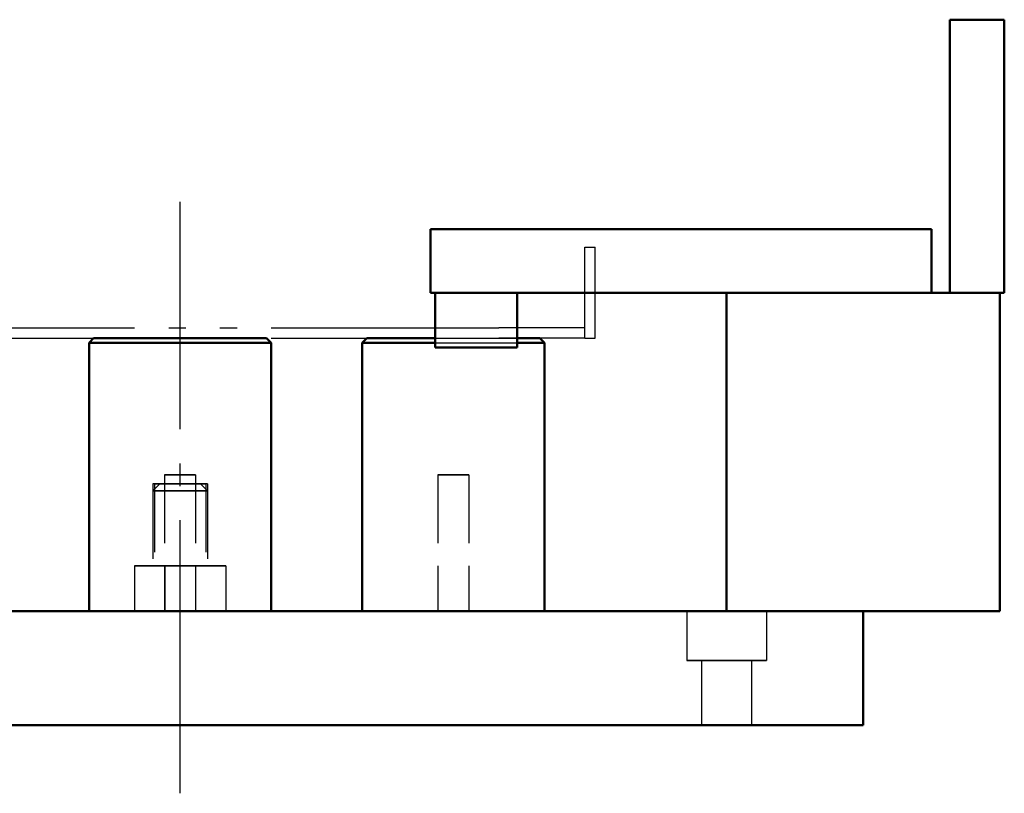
# Model space of a CAD drawing. Header units: millimetres. Extents: x 0 to 2100, y 0 to 1485.
# Tile 4 of 6: x 910 to 1126, y 295 to 465. Entities that reach past the tile are written whole.
import ezdxf

# ---------------------------------------------------------------- set-up
doc = ezdxf.new("R2010")
doc.units = ezdxf.units.MM
doc.header["$LTSCALE"] = 5
for name, pattern in [('ZCENTER', [16, 12, -1.5, 1, -1.5]), ('ZHIDDEN', [4, 3, -1]), ('ZPHANTOM', [18, 12, -1.5, 0.75, -1.5, 0.75, -1.5])]:
    doc.linetypes.add(name, pattern=pattern)
for name, color, linetype, lineweight in [('かくれ線', 7, 'ZHIDDEN', 25), ('中心線', 7, 'ZCENTER', 25), ('外形線', 7, 'Continuous', 50), ('想像線', 7, 'ZPHANTOM', 25)]:
    doc.layers.add(name, color=color, linetype=linetype, lineweight=lineweight)

msp = doc.modelspace()

# ---------------------------------------------------------------- linework, layer by layer
at = {"layer": 'かくれ線'}
for points in [[(1126, 465), (1114, 465)], [(1114, 405), (1114, 465)], [(1126, 405), (1126, 465)], [(1110, 419), (1000, 419)], [(1000, 405), (1000, 419)], [(1110, 405), (1110, 419)], [(1005.877, 405), (1000, 405)], [(1005.877, 405), (1005.674, 405), (1005.47, 405), (1005.267, 405), (1005.064, 405), (1004.861, 405), (1004.658, 405), (1004.454, 405), (1004.251, 405), (1004.048, 405), (1003.845, 405), (1003.642, 405), (1003.438, 405), (1003.235, 405), (1003.032, 405), (1002.829, 405), (1002.626, 405), (1002.422, 405), (1002.219, 405), (1002.016, 405), (1001.813, 405), (1001.61, 405), (1001.406, 405), (1001.203, 405), (1001, 405)], [(1001, 405), (1001.203, 405), (1001.406, 405), (1001.61, 405), (1001.813, 405), (1002.016, 405), (1002.219, 405), (1002.422, 405), (1002.626, 405), (1002.829, 405), (1003.032, 405), (1003.235, 405), (1003.438, 405), (1003.642, 405), (1003.845, 405), (1004.048, 405), (1004.251, 405), (1004.454, 405), (1004.658, 405), (1004.861, 405), (1005.064, 405), (1005.267, 405), (1005.47, 405), (1005.674, 405), (1005.877, 405)], [(1014.123, 405), (1005.877, 405)], [(1014.123, 405), (1005.877, 405)], [(1010, 405), (1009.828, 405), (1009.656, 405), (1009.485, 405), (1009.313, 405), (1009.141, 405), (1008.969, 405), (1008.797, 405), (1008.626, 405), (1008.454, 405), (1008.282, 405), (1008.11, 405), (1007.938, 405), (1007.767, 405), (1007.595, 405), (1007.423, 405), (1007.251, 405), (1007.079, 405), (1006.908, 405), (1006.736, 405), (1006.564, 405), (1006.392, 405), (1006.22, 405), (1006.049, 405), (1005.877, 405)], [(1014.123, 405), (1013.951, 405), (1013.78, 405), (1013.608, 405), (1013.436, 405), (1013.264, 405), (1013.092, 405), (1012.921, 405), (1012.749, 405), (1012.577, 405), (1012.405, 405), (1012.233, 405), (1012.062, 405), (1011.89, 405), (1011.718, 405), (1011.546, 405), (1011.374, 405), (1011.203, 405), (1011.031, 405), (1010.859, 405), (1010.687, 405), (1010.515, 405), (1010.344, 405), (1010.172, 405), (1010, 405)], [(1014.123, 405), (1014.326, 405), (1014.53, 405), (1014.733, 405), (1014.936, 405), (1015.139, 405), (1015.342, 405), (1015.546, 405), (1015.749, 405), (1015.952, 405), (1016.155, 405), (1016.358, 405), (1016.562, 405), (1016.765, 405), (1016.968, 405), (1017.171, 405), (1017.374, 405), (1017.578, 405), (1017.781, 405), (1017.984, 405), (1018.187, 405), (1018.39, 405), (1018.594, 405), (1018.797, 405), (1019, 405)], [(1019, 405), (1018.797, 405), (1018.594, 405), (1018.39, 405), (1018.187, 405), (1017.984, 405), (1017.781, 405), (1017.578, 405), (1017.374, 405), (1017.171, 405), (1016.968, 405), (1016.765, 405), (1016.562, 405), (1016.358, 405), (1016.155, 405), (1015.952, 405), (1015.749, 405), (1015.546, 405), (1015.342, 405), (1015.139, 405), (1014.936, 405), (1014.733, 405), (1014.53, 405), (1014.326, 405), (1014.123, 405)], [(1065, 405), (1014.123, 405)], [(1125, 405), (1065, 405)], [(1065, 335), (1065, 405)], [(1110, 405), (1065, 405)], [(1110, 405), (1065, 405)], [(1125, 405), (1114, 405)], [(1125, 405), (1114, 405)], [(1125, 335), (1125, 405)], [(1126, 405), (1125, 405)], [(925, 394), (926, 395)], [(925, 394), (965, 394)], [(925, 335), (925, 394)], [(926, 395), (964, 395)], [(965, 394), (964, 395)], [(965, 335), (965, 394)], [(985, 394), (986, 395)], [(985, 335), (985, 394)], [(985, 394), (1025, 394)], [(986, 395), (1024, 395)], [(1001, 395), (1019, 395)], [(1001, 394), (1019, 394)], [(1025, 394), (1024, 395)], [(1025, 335), (1025, 394)], [(1010, 393), (1009.625, 393), (1009.25, 393), (1008.875, 393), (1008.5, 393), (1008.125, 393), (1007.75, 393), (1007.375, 393), (1007, 393), (1006.625, 393), (1006.25, 393), (1005.875, 393), (1005.5, 393), (1005.125, 393), (1004.75, 393), (1004.375, 393), (1004, 393), (1003.625, 393), (1003.25, 393), (1002.875, 393), (1002.5, 393), (1002.125, 393), (1001.75, 393), (1001.375, 393), (1001, 393)], [(1019, 393), (1018.625, 393), (1018.25, 393), (1017.875, 393), (1017.5, 393), (1017.125, 393), (1016.75, 393), (1016.375, 393), (1016, 393), (1015.625, 393), (1015.25, 393), (1014.875, 393), (1014.5, 393), (1014.125, 393), (1013.75, 393), (1013.375, 393), (1013, 393), (1012.625, 393), (1012.25, 393), (1011.875, 393), (1011.5, 393), (1011.125, 393), (1010.75, 393), (1010.375, 393), (1010, 393)], [(948.4, 365), (948.117, 365), (947.833, 365), (947.55, 365), (947.267, 365), (946.983, 365), (946.7, 365), (946.417, 365), (946.133, 365), (945.85, 365), (945.567, 365), (945.283, 365), (945, 365), (944.717, 365), (944.433, 365), (944.15, 365), (943.867, 365), (943.583, 365), (943.3, 365), (943.017, 365), (942.733, 365), (942.45, 365), (942.167, 365), (941.883, 365), (941.6, 365)], [(941.6, 365), (941.742, 365), (941.883, 365), (942.025, 365), (942.167, 365), (942.308, 365), (942.45, 365), (942.592, 365), (942.733, 365), (942.875, 365), (943.017, 365), (943.158, 365), (943.3, 365), (943.442, 365), (943.583, 365), (943.725, 365), (943.867, 365), (944.008, 365), (944.15, 365), (944.292, 365), (944.433, 365), (944.575, 365), (944.717, 365), (944.858, 365), (945, 365)], [(948.4, 365), (948.117, 365), (947.833, 365), (947.55, 365), (947.267, 365), (946.983, 365), (946.7, 365), (946.417, 365), (946.133, 365), (945.85, 365), (945.567, 365), (945.283, 365), (945, 365), (944.717, 365), (944.433, 365), (944.15, 365), (943.867, 365), (943.583, 365), (943.3, 365), (943.017, 365), (942.733, 365), (942.45, 365), (942.167, 365), (941.883, 365), (941.6, 365)], [(941.6, 365), (941.742, 365), (941.883, 365), (942.025, 365), (942.167, 365), (942.308, 365), (942.45, 365), (942.592, 365), (942.733, 365), (942.875, 365), (943.017, 365), (943.158, 365), (943.3, 365), (943.442, 365), (943.583, 365), (943.725, 365), (943.867, 365), (944.008, 365), (944.15, 365), (944.292, 365), (944.433, 365), (944.575, 365), (944.717, 365), (944.858, 365), (945, 365)], [(941.6, 365), (941.6, 335)], [(941.6, 365), (941.6, 335)], [(945, 365), (945.142, 365), (945.283, 365), (945.425, 365), (945.567, 365), (945.708, 365), (945.85, 365), (945.992, 365), (946.133, 365), (946.275, 365), (946.417, 365), (946.558, 365), (946.7, 365), (946.842, 365), (946.983, 365), (947.125, 365), (947.267, 365), (947.408, 365), (947.55, 365), (947.692, 365), (947.833, 365), (947.975, 365), (948.117, 365), (948.258, 365), (948.4, 365)], [(945, 365), (945.142, 365), (945.283, 365), (945.425, 365), (945.567, 365), (945.708, 365), (945.85, 365), (945.992, 365), (946.133, 365), (946.275, 365), (946.417, 365), (946.558, 365), (946.7, 365), (946.842, 365), (946.983, 365), (947.125, 365), (947.267, 365), (947.408, 365), (947.55, 365), (947.692, 365), (947.833, 365), (947.975, 365), (948.117, 365), (948.258, 365), (948.4, 365)], [(948.4, 365), (948.4, 335)], [(948.4, 365), (948.4, 335)], [(1008.4, 365), (1008.117, 365), (1007.833, 365), (1007.55, 365), (1007.267, 365), (1006.983, 365), (1006.7, 365), (1006.417, 365), (1006.133, 365), (1005.85, 365), (1005.567, 365), (1005.283, 365), (1005, 365), (1004.717, 365), (1004.433, 365), (1004.15, 365), (1003.867, 365), (1003.583, 365), (1003.3, 365), (1003.017, 365), (1002.733, 365), (1002.45, 365), (1002.167, 365), (1001.883, 365), (1001.6, 365)], [(1001.6, 365), (1001.742, 365), (1001.883, 365), (1002.025, 365), (1002.167, 365), (1002.308, 365), (1002.45, 365), (1002.592, 365), (1002.733, 365), (1002.875, 365), (1003.017, 365), (1003.158, 365), (1003.3, 365), (1003.442, 365), (1003.583, 365), (1003.725, 365), (1003.867, 365), (1004.008, 365), (1004.15, 365), (1004.292, 365), (1004.433, 365), (1004.575, 365), (1004.717, 365), (1004.858, 365), (1005, 365)], [(1008.4, 365), (1008.117, 365), (1007.833, 365), (1007.55, 365), (1007.267, 365), (1006.983, 365), (1006.7, 365), (1006.417, 365), (1006.133, 365), (1005.85, 365), (1005.567, 365), (1005.283, 365), (1005, 365), (1004.717, 365), (1004.433, 365), (1004.15, 365), (1003.867, 365), (1003.583, 365), (1003.3, 365), (1003.017, 365), (1002.733, 365), (1002.45, 365), (1002.167, 365), (1001.883, 365), (1001.6, 365)], [(1001.6, 365), (1001.742, 365), (1001.883, 365), (1002.025, 365), (1002.167, 365), (1002.308, 365), (1002.45, 365), (1002.592, 365), (1002.733, 365), (1002.875, 365), (1003.017, 365), (1003.158, 365), (1003.3, 365), (1003.442, 365), (1003.583, 365), (1003.725, 365), (1003.867, 365), (1004.008, 365), (1004.15, 365), (1004.292, 365), (1004.433, 365), (1004.575, 365), (1004.717, 365), (1004.858, 365), (1005, 365)], [(1001.6, 365), (1001.6, 335)], [(1001.6, 365), (1001.6, 335)], [(1005, 365), (1005.142, 365), (1005.283, 365), (1005.425, 365), (1005.567, 365), (1005.708, 365), (1005.85, 365), (1005.992, 365), (1006.133, 365), (1006.275, 365), (1006.417, 365), (1006.558, 365), (1006.7, 365), (1006.842, 365), (1006.983, 365), (1007.125, 365), (1007.267, 365), (1007.408, 365), (1007.55, 365), (1007.692, 365), (1007.833, 365), (1007.975, 365), (1008.117, 365), (1008.258, 365), (1008.4, 365)], [(1005, 365), (1005.142, 365), (1005.283, 365), (1005.425, 365), (1005.567, 365), (1005.708, 365), (1005.85, 365), (1005.992, 365), (1006.133, 365), (1006.275, 365), (1006.417, 365), (1006.558, 365), (1006.7, 365), (1006.842, 365), (1006.983, 365), (1007.125, 365), (1007.267, 365), (1007.408, 365), (1007.55, 365), (1007.692, 365), (1007.833, 365), (1007.975, 365), (1008.117, 365), (1008.258, 365), (1008.4, 365)], [(1008.4, 365), (1008.4, 335)], [(1008.4, 365), (1008.4, 335)], [(950.98, 363), (939.02, 363)], [(939.02, 363), (939.02, 345)], [(939.364, 363), (939.35, 363), (939.336, 363), (939.321, 363), (939.307, 363), (939.293, 363), (939.278, 363), (939.264, 363), (939.25, 363), (939.235, 363), (939.221, 363), (939.207, 363), (939.192, 363), (939.178, 363), (939.163, 363), (939.149, 363), (939.135, 363), (939.12, 363), (939.106, 363), (939.092, 363), (939.077, 363), (939.063, 363), (939.049, 363), (939.034, 363), (939.02, 363)], [(940.52, 363), (939.02, 361.5)], [(950.98, 361.5), (950.482, 361.5), (949.983, 361.5), (949.485, 361.5), (948.987, 361.5), (948.488, 361.5), (947.99, 361.5), (947.492, 361.5), (946.993, 361.5), (946.495, 361.5), (945.997, 361.5), (945.498, 361.5), (945, 361.5), (944.502, 361.5), (944.003, 361.5), (943.505, 361.5), (943.007, 361.5), (942.508, 361.5), (942.01, 361.5), (941.512, 361.5), (941.013, 361.5), (940.515, 361.5), (940.017, 361.5), (939.518, 361.5), (939.02, 361.5)], [(939.02, 361.5), (939.269, 361.5), (939.518, 361.5), (939.768, 361.5), (940.017, 361.5), (940.266, 361.5), (940.515, 361.5), (940.764, 361.5), (941.013, 361.5), (941.263, 361.5), (941.512, 361.5), (941.761, 361.5), (942.01, 361.5), (942.259, 361.5), (942.508, 361.5), (942.758, 361.5), (943.007, 361.5), (943.256, 361.5), (943.505, 361.5), (943.754, 361.5), (944.003, 361.5), (944.253, 361.5), (944.502, 361.5), (944.751, 361.5), (945, 361.5)], [(939.02, 361.5), (939.02, 345)], [(939.364, 363), (950.636, 363)], [(939.364, 363), (939.364, 345)], [(949.48, 363), (949.107, 363), (948.733, 363), (948.36, 363), (947.987, 363), (947.613, 363), (947.24, 363), (946.867, 363), (946.493, 363), (946.12, 363), (945.747, 363), (945.373, 363), (945, 363), (944.627, 363), (944.253, 363), (943.88, 363), (943.507, 363), (943.133, 363), (942.76, 363), (942.387, 363), (942.013, 363), (941.64, 363), (941.267, 363), (940.893, 363), (940.52, 363)], [(940.52, 363), (940.707, 363), (940.893, 363), (941.08, 363), (941.267, 363), (941.453, 363), (941.64, 363), (941.827, 363), (942.013, 363), (942.2, 363), (942.387, 363), (942.573, 363), (942.76, 363), (942.947, 363), (943.133, 363), (943.32, 363), (943.507, 363), (943.693, 363), (943.88, 363), (944.067, 363), (944.253, 363), (944.44, 363), (944.627, 363), (944.813, 363), (945, 363)], [(945, 363), (945.187, 363), (945.373, 363), (945.56, 363), (945.747, 363), (945.933, 363), (946.12, 363), (946.307, 363), (946.493, 363), (946.68, 363), (946.867, 363), (947.053, 363), (947.24, 363), (947.427, 363), (947.613, 363), (947.8, 363), (947.987, 363), (948.173, 363), (948.36, 363), (948.547, 363), (948.733, 363), (948.92, 363), (949.107, 363), (949.293, 363), (949.48, 363)], [(945, 361.5), (945.249, 361.5), (945.498, 361.5), (945.747, 361.5), (945.997, 361.5), (946.246, 361.5), (946.495, 361.5), (946.744, 361.5), (946.993, 361.5), (947.242, 361.5), (947.492, 361.5), (947.741, 361.5), (947.99, 361.5), (948.239, 361.5), (948.488, 361.5), (948.737, 361.5), (948.987, 361.5), (949.236, 361.5), (949.485, 361.5), (949.734, 361.5), (949.983, 361.5), (950.232, 361.5), (950.482, 361.5), (950.731, 361.5), (950.98, 361.5)], [(949.48, 363), (950.98, 361.5)], [(950.636, 363), (950.636, 345)], [(950.98, 363), (950.966, 363), (950.951, 363), (950.937, 363), (950.923, 363), (950.908, 363), (950.894, 363), (950.88, 363), (950.865, 363), (950.851, 363), (950.837, 363), (950.822, 363), (950.808, 363), (950.793, 363), (950.779, 363), (950.765, 363), (950.75, 363), (950.736, 363), (950.722, 363), (950.707, 363), (950.693, 363), (950.679, 363), (950.664, 363), (950.65, 363), (950.636, 363)], [(950.98, 363), (950.98, 345)], [(950.98, 361.5), (950.98, 345)], [(955, 345), (954.167, 345), (953.333, 345), (952.5, 345), (951.667, 345), (950.833, 345), (950, 345), (949.167, 345), (948.333, 345), (947.5, 345), (946.667, 345), (945.833, 345), (945, 345), (944.167, 345), (943.333, 345), (942.5, 345), (941.667, 345), (940.833, 345), (940, 345), (939.167, 345), (938.333, 345), (937.5, 345), (936.667, 345), (935.833, 345), (935, 345)], [(935, 345), (935.417, 345), (935.833, 345), (936.25, 345), (936.667, 345), (937.083, 345), (937.5, 345), (937.917, 345), (938.333, 345), (938.75, 345), (939.167, 345), (939.583, 345), (940, 345), (940.417, 345), (940.833, 345), (941.25, 345), (941.667, 345), (942.083, 345), (942.5, 345), (942.917, 345), (943.333, 345), (943.75, 345), (944.167, 345), (944.583, 345), (945, 345)], [(939.02, 345), (935, 345)], [(935, 345), (935, 335)], [(955, 345), (954.167, 345), (953.333, 345), (952.5, 345), (951.667, 345), (950.833, 345), (950, 345), (949.167, 345), (948.333, 345), (947.5, 345), (946.667, 345), (945.833, 345), (945, 345), (944.167, 345), (943.333, 345), (942.5, 345), (941.667, 345), (940.833, 345), (940, 345), (939.167, 345), (938.333, 345), (937.5, 345), (936.667, 345), (935.833, 345), (935, 345)], [(935, 345), (935, 335)], [(950.98, 345), (950.482, 345), (949.983, 345), (949.485, 345), (948.987, 345), (948.488, 345), (947.99, 345), (947.492, 345), (946.993, 345), (946.495, 345), (945.997, 345), (945.498, 345), (945, 345), (944.502, 345), (944.003, 345), (943.505, 345), (943.007, 345), (942.508, 345), (942.01, 345), (941.512, 345), (941.013, 345), (940.515, 345), (940.017, 345), (939.518, 345), (939.02, 345)], [(939.02, 345), (939.269, 345), (939.518, 345), (939.768, 345), (940.017, 345), (940.266, 345), (940.515, 345), (940.764, 345), (941.013, 345), (941.263, 345), (941.512, 345), (941.761, 345), (942.01, 345), (942.259, 345), (942.508, 345), (942.758, 345), (943.007, 345), (943.256, 345), (943.505, 345), (943.754, 345), (944.003, 345), (944.253, 345), (944.502, 345), (944.751, 345), (945, 345)], [(939.364, 345), (939.35, 345), (939.336, 345), (939.321, 345), (939.307, 345), (939.293, 345), (939.278, 345), (939.264, 345), (939.25, 345), (939.235, 345), (939.221, 345), (939.207, 345), (939.192, 345), (939.178, 345), (939.163, 345), (939.149, 345), (939.135, 345), (939.12, 345), (939.106, 345), (939.092, 345), (939.077, 345), (939.063, 345), (939.049, 345), (939.034, 345), (939.02, 345)], [(939.364, 345), (950.636, 345)], [(941.649, 345), (941.929, 345), (942.208, 345), (942.487, 345), (942.766, 345), (943.046, 345), (943.325, 345), (943.604, 345), (943.883, 345), (944.162, 345), (944.442, 345), (944.721, 345), (945, 345), (945.279, 345), (945.558, 345), (945.838, 345), (946.117, 345), (946.396, 345), (946.675, 345), (946.954, 345), (947.234, 345), (947.513, 345), (947.792, 345), (948.071, 345), (948.351, 345)], [(941.649, 345), (941.649, 335)], [(948.351, 345), (948.071, 345), (947.792, 345), (947.513, 345), (947.234, 345), (946.954, 345), (946.675, 345), (946.396, 345), (946.117, 345), (945.838, 345), (945.558, 345), (945.279, 345), (945, 345), (944.721, 345), (944.442, 345), (944.162, 345), (943.883, 345), (943.604, 345), (943.325, 345), (943.046, 345), (942.766, 345), (942.487, 345), (942.208, 345), (941.929, 345), (941.649, 345)], [(945, 345), (945.417, 345), (945.833, 345), (946.25, 345), (946.667, 345), (947.083, 345), (947.5, 345), (947.917, 345), (948.333, 345), (948.75, 345), (949.167, 345), (949.583, 345), (950, 345), (950.417, 345), (950.833, 345), (951.25, 345), (951.667, 345), (952.083, 345), (952.5, 345), (952.917, 345), (953.333, 345), (953.75, 345), (954.167, 345), (954.583, 345), (955, 345)], [(945, 345), (945.249, 345), (945.498, 345), (945.747, 345), (945.997, 345), (946.246, 345), (946.495, 345), (946.744, 345), (946.993, 345), (947.242, 345), (947.492, 345), (947.741, 345), (947.99, 345), (948.239, 345), (948.488, 345), (948.737, 345), (948.987, 345), (949.236, 345), (949.485, 345), (949.734, 345), (949.983, 345), (950.232, 345), (950.482, 345), (950.731, 345), (950.98, 345)], [(948.351, 345), (948.351, 335)], [(950.98, 345), (950.966, 345), (950.951, 345), (950.937, 345), (950.923, 345), (950.908, 345), (950.894, 345), (950.88, 345), (950.865, 345), (950.851, 345), (950.837, 345), (950.822, 345), (950.808, 345), (950.793, 345), (950.779, 345), (950.765, 345), (950.75, 345), (950.736, 345), (950.722, 345), (950.707, 345), (950.693, 345), (950.679, 345), (950.664, 345), (950.65, 345), (950.636, 345)], [(955, 345), (950.98, 345)], [(955, 345), (955, 335)], [(955, 345), (955, 335)], [(800, 335), (1090, 335)], [(925, 335), (935, 335)], [(925, 335), (965, 335)], [(955, 335), (954.167, 335), (953.333, 335), (952.5, 335), (951.667, 335), (950.833, 335), (950, 335), (949.167, 335), (948.333, 335), (947.5, 335), (946.667, 335), (945.833, 335), (945, 335), (944.167, 335), (943.333, 335), (942.5, 335), (941.667, 335), (940.833, 335), (940, 335), (939.167, 335), (938.333, 335), (937.5, 335), (936.667, 335), (935.833, 335), (935, 335)], [(935, 335), (935.417, 335), (935.833, 335), (936.25, 335), (936.667, 335), (937.083, 335), (937.5, 335), (937.917, 335), (938.333, 335), (938.75, 335), (939.167, 335), (939.583, 335), (940, 335), (940.417, 335), (940.833, 335), (941.25, 335), (941.667, 335), (942.083, 335), (942.5, 335), (942.917, 335), (943.333, 335), (943.75, 335), (944.167, 335), (944.583, 335), (945, 335)], [(955, 335), (954.167, 335), (953.333, 335), (952.5, 335), (951.667, 335), (950.833, 335), (950, 335), (949.167, 335), (948.333, 335), (947.5, 335), (946.667, 335), (945.833, 335), (945, 335), (944.167, 335), (943.333, 335), (942.5, 335), (941.667, 335), (940.833, 335), (940, 335), (939.167, 335), (938.333, 335), (937.5, 335), (936.667, 335), (935.833, 335), (935, 335)], [(941.649, 335), (941.647, 335), (941.645, 335), (941.643, 335), (941.641, 335), (941.639, 335), (941.637, 335), (941.635, 335), (941.633, 335), (941.631, 335), (941.629, 335), (941.627, 335), (941.625, 335), (941.623, 335), (941.621, 335), (941.619, 335), (941.616, 335), (941.614, 335), (941.612, 335), (941.61, 335), (941.608, 335), (941.606, 335), (941.604, 335), (941.602, 335), (941.6, 335)], [(941.6, 335), (941.742, 335), (941.883, 335), (942.025, 335), (942.167, 335), (942.308, 335), (942.45, 335), (942.592, 335), (942.733, 335), (942.875, 335), (943.017, 335), (943.158, 335), (943.3, 335), (943.442, 335), (943.583, 335), (943.725, 335), (943.867, 335), (944.008, 335), (944.15, 335), (944.292, 335), (944.433, 335), (944.575, 335), (944.717, 335), (944.858, 335), (945, 335)], [(948.4, 335), (948.117, 335), (947.833, 335), (947.55, 335), (947.267, 335), (946.983, 335), (946.7, 335), (946.417, 335), (946.133, 335), (945.85, 335), (945.567, 335), (945.283, 335), (945, 335), (944.717, 335), (944.433, 335), (944.15, 335), (943.867, 335), (943.583, 335), (943.3, 335), (943.017, 335), (942.733, 335), (942.45, 335), (942.167, 335), (941.883, 335), (941.6, 335)], [(941.6, 335), (941.742, 335), (941.883, 335), (942.025, 335), (942.167, 335), (942.308, 335), (942.45, 335), (942.592, 335), (942.733, 335), (942.875, 335), (943.017, 335), (943.158, 335), (943.3, 335), (943.442, 335), (943.583, 335), (943.725, 335), (943.867, 335), (944.008, 335), (944.15, 335), (944.292, 335), (944.433, 335), (944.575, 335), (944.717, 335), (944.858, 335), (945, 335)], [(948.351, 335), (948.071, 335), (947.792, 335), (947.513, 335), (947.234, 335), (946.954, 335), (946.675, 335), (946.396, 335), (946.117, 335), (945.838, 335), (945.558, 335), (945.279, 335), (945, 335), (944.721, 335), (944.442, 335), (944.162, 335), (943.883, 335), (943.604, 335), (943.325, 335), (943.046, 335), (942.766, 335), (942.487, 335), (942.208, 335), (941.929, 335), (941.649, 335)], [(945, 335), (945.417, 335), (945.833, 335), (946.25, 335), (946.667, 335), (947.083, 335), (947.5, 335), (947.917, 335), (948.333, 335), (948.75, 335), (949.167, 335), (949.583, 335), (950, 335), (950.417, 335), (950.833, 335), (951.25, 335), (951.667, 335), (952.083, 335), (952.5, 335), (952.917, 335), (953.333, 335), (953.75, 335), (954.167, 335), (954.583, 335), (955, 335)], [(945, 335), (945.142, 335), (945.283, 335), (945.425, 335), (945.567, 335), (945.708, 335), (945.85, 335), (945.992, 335), (946.133, 335), (946.275, 335), (946.417, 335), (946.558, 335), (946.7, 335), (946.842, 335), (946.983, 335), (947.125, 335), (947.267, 335), (947.408, 335), (947.55, 335), (947.692, 335), (947.833, 335), (947.975, 335), (948.117, 335), (948.258, 335), (948.4, 335)], [(945, 335), (945.142, 335), (945.283, 335), (945.425, 335), (945.567, 335), (945.708, 335), (945.85, 335), (945.992, 335), (946.133, 335), (946.275, 335), (946.417, 335), (946.558, 335), (946.7, 335), (946.842, 335), (946.983, 335), (947.125, 335), (947.267, 335), (947.408, 335), (947.55, 335), (947.692, 335), (947.833, 335), (947.975, 335), (948.117, 335), (948.258, 335), (948.4, 335)], [(948.4, 335), (948.398, 335), (948.396, 335), (948.394, 335), (948.392, 335), (948.39, 335), (948.388, 335), (948.386, 335), (948.384, 335), (948.381, 335), (948.379, 335), (948.377, 335), (948.375, 335), (948.373, 335), (948.371, 335), (948.369, 335), (948.367, 335), (948.365, 335), (948.363, 335), (948.361, 335), (948.359, 335), (948.357, 335), (948.355, 335), (948.353, 335), (948.351, 335)], [(955, 335), (965, 335)], [(985, 335), (1025, 335)], [(985, 335), (1025, 335)], [(1008.4, 335), (1008.117, 335), (1007.833, 335), (1007.55, 335), (1007.267, 335), (1006.983, 335), (1006.7, 335), (1006.417, 335), (1006.133, 335), (1005.85, 335), (1005.567, 335), (1005.283, 335), (1005, 335), (1004.717, 335), (1004.433, 335), (1004.15, 335), (1003.867, 335), (1003.583, 335), (1003.3, 335), (1003.017, 335), (1002.733, 335), (1002.45, 335), (1002.167, 335), (1001.883, 335), (1001.6, 335)], [(1001.6, 335), (1001.742, 335), (1001.883, 335), (1002.025, 335), (1002.167, 335), (1002.308, 335), (1002.45, 335), (1002.592, 335), (1002.733, 335), (1002.875, 335), (1003.017, 335), (1003.158, 335), (1003.3, 335), (1003.442, 335), (1003.583, 335), (1003.725, 335), (1003.867, 335), (1004.008, 335), (1004.15, 335), (1004.292, 335), (1004.433, 335), (1004.575, 335), (1004.717, 335), (1004.858, 335), (1005, 335)], [(1008.4, 335), (1008.117, 335), (1007.833, 335), (1007.55, 335), (1007.267, 335), (1006.983, 335), (1006.7, 335), (1006.417, 335), (1006.133, 335), (1005.85, 335), (1005.567, 335), (1005.283, 335), (1005, 335), (1004.717, 335), (1004.433, 335), (1004.15, 335), (1003.867, 335), (1003.583, 335), (1003.3, 335), (1003.017, 335), (1002.733, 335), (1002.45, 335), (1002.167, 335), (1001.883, 335), (1001.6, 335)], [(1001.6, 335), (1001.742, 335), (1001.883, 335), (1002.025, 335), (1002.167, 335), (1002.308, 335), (1002.45, 335), (1002.592, 335), (1002.733, 335), (1002.875, 335), (1003.017, 335), (1003.158, 335), (1003.3, 335), (1003.442, 335), (1003.583, 335), (1003.725, 335), (1003.867, 335), (1004.008, 335), (1004.15, 335), (1004.292, 335), (1004.433, 335), (1004.575, 335), (1004.717, 335), (1004.858, 335), (1005, 335)], [(1005, 335), (1005.142, 335), (1005.283, 335), (1005.425, 335), (1005.567, 335), (1005.708, 335), (1005.85, 335), (1005.992, 335), (1006.133, 335), (1006.275, 335), (1006.417, 335), (1006.558, 335), (1006.7, 335), (1006.842, 335), (1006.983, 335), (1007.125, 335), (1007.267, 335), (1007.408, 335), (1007.55, 335), (1007.692, 335), (1007.833, 335), (1007.975, 335), (1008.117, 335), (1008.258, 335), (1008.4, 335)], [(1005, 335), (1005.142, 335), (1005.283, 335), (1005.425, 335), (1005.567, 335), (1005.708, 335), (1005.85, 335), (1005.992, 335), (1006.133, 335), (1006.275, 335), (1006.417, 335), (1006.558, 335), (1006.7, 335), (1006.842, 335), (1006.983, 335), (1007.125, 335), (1007.267, 335), (1007.408, 335), (1007.55, 335), (1007.692, 335), (1007.833, 335), (1007.975, 335), (1008.117, 335), (1008.258, 335), (1008.4, 335)], [(1073.75, 335), (1073.021, 335), (1072.292, 335), (1071.562, 335), (1070.833, 335), (1070.104, 335), (1069.375, 335), (1068.646, 335), (1067.917, 335), (1067.188, 335), (1066.458, 335), (1065.729, 335), (1065, 335), (1064.271, 335), (1063.542, 335), (1062.812, 335), (1062.083, 335), (1061.354, 335), (1060.625, 335), (1059.896, 335), (1059.167, 335), (1058.438, 335), (1057.708, 335), (1056.979, 335), (1056.25, 335)], [(1056.25, 335), (1056.615, 335), (1056.979, 335), (1057.344, 335), (1057.708, 335), (1058.073, 335), (1058.438, 335), (1058.802, 335), (1059.167, 335), (1059.531, 335), (1059.896, 335), (1060.26, 335), (1060.625, 335), (1060.99, 335), (1061.354, 335), (1061.719, 335), (1062.083, 335), (1062.448, 335), (1062.812, 335), (1063.177, 335), (1063.542, 335), (1063.906, 335), (1064.271, 335), (1064.635, 335), (1065, 335)], [(1073.75, 335), (1073.021, 335), (1072.292, 335), (1071.562, 335), (1070.833, 335), (1070.104, 335), (1069.375, 335), (1068.646, 335), (1067.917, 335), (1067.188, 335), (1066.458, 335), (1065.729, 335), (1065, 335), (1064.271, 335), (1063.542, 335), (1062.812, 335), (1062.083, 335), (1061.354, 335), (1060.625, 335), (1059.896, 335), (1059.167, 335), (1058.438, 335), (1057.708, 335), (1056.979, 335), (1056.25, 335)], [(1056.25, 335), (1056.615, 335), (1056.979, 335), (1057.344, 335), (1057.708, 335), (1058.073, 335), (1058.438, 335), (1058.802, 335), (1059.167, 335), (1059.531, 335), (1059.896, 335), (1060.26, 335), (1060.625, 335), (1060.99, 335), (1061.354, 335), (1061.719, 335), (1062.083, 335), (1062.448, 335), (1062.812, 335), (1063.177, 335), (1063.542, 335), (1063.906, 335), (1064.271, 335), (1064.635, 335), (1065, 335)], [(1056.25, 335), (1056.25, 324.2)], [(1056.25, 335), (1056.25, 324.2)], [(1095, 335), (1065, 335)], [(1095, 335), (1065, 335)], [(1065, 335), (1065.365, 335), (1065.729, 335), (1066.094, 335), (1066.458, 335), (1066.823, 335), (1067.188, 335), (1067.552, 335), (1067.917, 335), (1068.281, 335), (1068.646, 335), (1069.01, 335), (1069.375, 335), (1069.74, 335), (1070.104, 335), (1070.469, 335), (1070.833, 335), (1071.198, 335), (1071.562, 335), (1071.927, 335), (1072.292, 335), (1072.656, 335), (1073.021, 335), (1073.385, 335), (1073.75, 335)], [(1065, 335), (1065.365, 335), (1065.729, 335), (1066.094, 335), (1066.458, 335), (1066.823, 335), (1067.188, 335), (1067.552, 335), (1067.917, 335), (1068.281, 335), (1068.646, 335), (1069.01, 335), (1069.375, 335), (1069.74, 335), (1070.104, 335), (1070.469, 335), (1070.833, 335), (1071.198, 335), (1071.562, 335), (1071.927, 335), (1072.292, 335), (1072.656, 335), (1073.021, 335), (1073.385, 335), (1073.75, 335)], [(1073.75, 335), (1073.75, 324.2)], [(1073.75, 335), (1073.75, 324.2)], [(1090, 335), (1090.208, 335), (1090.417, 335), (1090.625, 335), (1090.833, 335), (1091.042, 335), (1091.25, 335), (1091.458, 335), (1091.667, 335), (1091.875, 335), (1092.083, 335), (1092.292, 335), (1092.5, 335), (1092.708, 335), (1092.917, 335), (1093.125, 335), (1093.333, 335), (1093.542, 335), (1093.75, 335), (1093.958, 335), (1094.167, 335), (1094.375, 335), (1094.583, 335), (1094.792, 335), (1095, 335)], [(1095, 310), (1095, 335)], [(1125, 335), (1095, 335)], [(1073.75, 324.2), (1073.021, 324.2), (1072.292, 324.2), (1071.562, 324.2), (1070.833, 324.2), (1070.104, 324.2), (1069.375, 324.2), (1068.646, 324.2), (1067.917, 324.2), (1067.188, 324.2), (1066.458, 324.2), (1065.729, 324.2), (1065, 324.2), (1064.271, 324.2), (1063.542, 324.2), (1062.812, 324.2), (1062.083, 324.2), (1061.354, 324.2), (1060.625, 324.2), (1059.896, 324.2), (1059.167, 324.2), (1058.438, 324.2), (1057.708, 324.2), (1056.979, 324.2), (1056.25, 324.2)], [(1056.25, 324.2), (1056.615, 324.2), (1056.979, 324.2), (1057.344, 324.2), (1057.708, 324.2), (1058.073, 324.2), (1058.438, 324.2), (1058.802, 324.2), (1059.167, 324.2), (1059.531, 324.2), (1059.896, 324.2), (1060.26, 324.2), (1060.625, 324.2), (1060.99, 324.2), (1061.354, 324.2), (1061.719, 324.2), (1062.083, 324.2), (1062.448, 324.2), (1062.812, 324.2), (1063.177, 324.2), (1063.542, 324.2), (1063.906, 324.2), (1064.271, 324.2), (1064.635, 324.2), (1065, 324.2)], [(1073.75, 324.2), (1073.021, 324.2), (1072.292, 324.2), (1071.562, 324.2), (1070.833, 324.2), (1070.104, 324.2), (1069.375, 324.2), (1068.646, 324.2), (1067.917, 324.2), (1067.188, 324.2), (1066.458, 324.2), (1065.729, 324.2), (1065, 324.2), (1064.271, 324.2), (1063.542, 324.2), (1062.812, 324.2), (1062.083, 324.2), (1061.354, 324.2), (1060.625, 324.2), (1059.896, 324.2), (1059.167, 324.2), (1058.438, 324.2), (1057.708, 324.2), (1056.979, 324.2), (1056.25, 324.2)], [(1056.25, 324.2), (1056.615, 324.2), (1056.979, 324.2), (1057.344, 324.2), (1057.708, 324.2), (1058.073, 324.2), (1058.438, 324.2), (1058.802, 324.2), (1059.167, 324.2), (1059.531, 324.2), (1059.896, 324.2), (1060.26, 324.2), (1060.625, 324.2), (1060.99, 324.2), (1061.354, 324.2), (1061.719, 324.2), (1062.083, 324.2), (1062.448, 324.2), (1062.812, 324.2), (1063.177, 324.2), (1063.542, 324.2), (1063.906, 324.2), (1064.271, 324.2), (1064.635, 324.2), (1065, 324.2)], [(1070.5, 324.2), (1070.042, 324.2), (1069.583, 324.2), (1069.125, 324.2), (1068.667, 324.2), (1068.208, 324.2), (1067.75, 324.2), (1067.292, 324.2), (1066.833, 324.2), (1066.375, 324.2), (1065.917, 324.2), (1065.458, 324.2), (1065, 324.2), (1064.542, 324.2), (1064.083, 324.2), (1063.625, 324.2), (1063.167, 324.2), (1062.708, 324.2), (1062.25, 324.2), (1061.792, 324.2), (1061.333, 324.2), (1060.875, 324.2), (1060.417, 324.2), (1059.958, 324.2), (1059.5, 324.2)], [(1059.5, 324.2), (1059.729, 324.2), (1059.958, 324.2), (1060.188, 324.2), (1060.417, 324.2), (1060.646, 324.2), (1060.875, 324.2), (1061.104, 324.2), (1061.333, 324.2), (1061.562, 324.2), (1061.792, 324.2), (1062.021, 324.2), (1062.25, 324.2), (1062.479, 324.2), (1062.708, 324.2), (1062.938, 324.2), (1063.167, 324.2), (1063.396, 324.2), (1063.625, 324.2), (1063.854, 324.2), (1064.083, 324.2), (1064.312, 324.2), (1064.542, 324.2), (1064.771, 324.2), (1065, 324.2)], [(1070.5, 324.2), (1070.042, 324.2), (1069.583, 324.2), (1069.125, 324.2), (1068.667, 324.2), (1068.208, 324.2), (1067.75, 324.2), (1067.292, 324.2), (1066.833, 324.2), (1066.375, 324.2), (1065.917, 324.2), (1065.458, 324.2), (1065, 324.2), (1064.542, 324.2), (1064.083, 324.2), (1063.625, 324.2), (1063.167, 324.2), (1062.708, 324.2), (1062.25, 324.2), (1061.792, 324.2), (1061.333, 324.2), (1060.875, 324.2), (1060.417, 324.2), (1059.958, 324.2), (1059.5, 324.2)], [(1059.5, 324.2), (1059.729, 324.2), (1059.958, 324.2), (1060.188, 324.2), (1060.417, 324.2), (1060.646, 324.2), (1060.875, 324.2), (1061.104, 324.2), (1061.333, 324.2), (1061.562, 324.2), (1061.792, 324.2), (1062.021, 324.2), (1062.25, 324.2), (1062.479, 324.2), (1062.708, 324.2), (1062.938, 324.2), (1063.167, 324.2), (1063.396, 324.2), (1063.625, 324.2), (1063.854, 324.2), (1064.083, 324.2), (1064.312, 324.2), (1064.542, 324.2), (1064.771, 324.2), (1065, 324.2)], [(1059.5, 324.2), (1059.5, 310)], [(1059.5, 324.2), (1059.5, 310)], [(1065, 324.2), (1065.365, 324.2), (1065.729, 324.2), (1066.094, 324.2), (1066.458, 324.2), (1066.823, 324.2), (1067.188, 324.2), (1067.552, 324.2), (1067.917, 324.2), (1068.281, 324.2), (1068.646, 324.2), (1069.01, 324.2), (1069.375, 324.2), (1069.74, 324.2), (1070.104, 324.2), (1070.469, 324.2), (1070.833, 324.2), (1071.198, 324.2), (1071.562, 324.2), (1071.927, 324.2), (1072.292, 324.2), (1072.656, 324.2), (1073.021, 324.2), (1073.385, 324.2), (1073.75, 324.2)], [(1065, 324.2), (1065.365, 324.2), (1065.729, 324.2), (1066.094, 324.2), (1066.458, 324.2), (1066.823, 324.2), (1067.188, 324.2), (1067.552, 324.2), (1067.917, 324.2), (1068.281, 324.2), (1068.646, 324.2), (1069.01, 324.2), (1069.375, 324.2), (1069.74, 324.2), (1070.104, 324.2), (1070.469, 324.2), (1070.833, 324.2), (1071.198, 324.2), (1071.562, 324.2), (1071.927, 324.2), (1072.292, 324.2), (1072.656, 324.2), (1073.021, 324.2), (1073.385, 324.2), (1073.75, 324.2)], [(1065, 324.2), (1065.229, 324.2), (1065.458, 324.2), (1065.688, 324.2), (1065.917, 324.2), (1066.146, 324.2), (1066.375, 324.2), (1066.604, 324.2), (1066.833, 324.2), (1067.062, 324.2), (1067.292, 324.2), (1067.521, 324.2), (1067.75, 324.2), (1067.979, 324.2), (1068.208, 324.2), (1068.438, 324.2), (1068.667, 324.2), (1068.896, 324.2), (1069.125, 324.2), (1069.354, 324.2), (1069.583, 324.2), (1069.812, 324.2), (1070.042, 324.2), (1070.271, 324.2), (1070.5, 324.2)], [(1065, 324.2), (1065.229, 324.2), (1065.458, 324.2), (1065.688, 324.2), (1065.917, 324.2), (1066.146, 324.2), (1066.375, 324.2), (1066.604, 324.2), (1066.833, 324.2), (1067.062, 324.2), (1067.292, 324.2), (1067.521, 324.2), (1067.75, 324.2), (1067.979, 324.2), (1068.208, 324.2), (1068.438, 324.2), (1068.667, 324.2), (1068.896, 324.2), (1069.125, 324.2), (1069.354, 324.2), (1069.583, 324.2), (1069.812, 324.2), (1070.042, 324.2), (1070.271, 324.2), (1070.5, 324.2)], [(1070.5, 324.2), (1070.5, 310)], [(1070.5, 324.2), (1070.5, 310)], [(800, 310), (1090, 310)], [(1070.5, 310), (1070.042, 310), (1069.583, 310), (1069.125, 310), (1068.667, 310), (1068.208, 310), (1067.75, 310), (1067.292, 310), (1066.833, 310), (1066.375, 310), (1065.917, 310), (1065.458, 310), (1065, 310), (1064.542, 310), (1064.083, 310), (1063.625, 310), (1063.167, 310), (1062.708, 310), (1062.25, 310), (1061.792, 310), (1061.333, 310), (1060.875, 310), (1060.417, 310), (1059.958, 310), (1059.5, 310)], [(1059.5, 310), (1059.729, 310), (1059.958, 310), (1060.188, 310), (1060.417, 310), (1060.646, 310), (1060.875, 310), (1061.104, 310), (1061.333, 310), (1061.562, 310), (1061.792, 310), (1062.021, 310), (1062.25, 310), (1062.479, 310), (1062.708, 310), (1062.938, 310), (1063.167, 310), (1063.396, 310), (1063.625, 310), (1063.854, 310), (1064.083, 310), (1064.312, 310), (1064.542, 310), (1064.771, 310), (1065, 310)], [(1070.5, 310), (1070.042, 310), (1069.583, 310), (1069.125, 310), (1068.667, 310), (1068.208, 310), (1067.75, 310), (1067.292, 310), (1066.833, 310), (1066.375, 310), (1065.917, 310), (1065.458, 310), (1065, 310), (1064.542, 310), (1064.083, 310), (1063.625, 310), (1063.167, 310), (1062.708, 310), (1062.25, 310), (1061.792, 310), (1061.333, 310), (1060.875, 310), (1060.417, 310), (1059.958, 310), (1059.5, 310)], [(1059.5, 310), (1059.729, 310), (1059.958, 310), (1060.188, 310), (1060.417, 310), (1060.646, 310), (1060.875, 310), (1061.104, 310), (1061.333, 310), (1061.562, 310), (1061.792, 310), (1062.021, 310), (1062.25, 310), (1062.479, 310), (1062.708, 310), (1062.938, 310), (1063.167, 310), (1063.396, 310), (1063.625, 310), (1063.854, 310), (1064.083, 310), (1064.312, 310), (1064.542, 310), (1064.771, 310), (1065, 310)], [(1065, 310), (1065.229, 310), (1065.458, 310), (1065.688, 310), (1065.917, 310), (1066.146, 310), (1066.375, 310), (1066.604, 310), (1066.833, 310), (1067.062, 310), (1067.292, 310), (1067.521, 310), (1067.75, 310), (1067.979, 310), (1068.208, 310), (1068.438, 310), (1068.667, 310), (1068.896, 310), (1069.125, 310), (1069.354, 310), (1069.583, 310), (1069.812, 310), (1070.042, 310), (1070.271, 310), (1070.5, 310)], [(1065, 310), (1065.229, 310), (1065.458, 310), (1065.688, 310), (1065.917, 310), (1066.146, 310), (1066.375, 310), (1066.604, 310), (1066.833, 310), (1067.062, 310), (1067.292, 310), (1067.521, 310), (1067.75, 310), (1067.979, 310), (1068.208, 310), (1068.438, 310), (1068.667, 310), (1068.896, 310), (1069.125, 310), (1069.354, 310), (1069.583, 310), (1069.812, 310), (1070.042, 310), (1070.271, 310), (1070.5, 310)], [(1090, 310), (1090.208, 310), (1090.417, 310), (1090.625, 310), (1090.833, 310), (1091.042, 310), (1091.25, 310), (1091.458, 310), (1091.667, 310), (1091.875, 310), (1092.083, 310), (1092.292, 310), (1092.5, 310), (1092.708, 310), (1092.917, 310), (1093.125, 310), (1093.333, 310), (1093.542, 310), (1093.75, 310), (1093.958, 310), (1094.167, 310), (1094.375, 310), (1094.583, 310), (1094.792, 310), (1095, 310)]]:
    msp.add_lwpolyline(points, dxfattribs=at)
at = {"layer": '中心線'}
msp.add_line((945, 295), (945, 425), dxfattribs=at)
at = {"layer": '外形線'}
for points in [[(1114, 405), (1114, 465)], [(1126, 465), (1114, 465)], [(1126, 405), (1126, 465)], [(1110, 419), (1000, 419)], [(1000, 405), (1000, 419)], [(1110, 405), (1110, 419)], [(1005.877, 405), (1000, 405)], [(1001, 405), (1001, 393)], [(1005.877, 405), (1006.22, 405), (1006.564, 405), (1006.908, 405), (1007.251, 405), (1007.595, 405), (1007.938, 405), (1008.282, 405), (1008.626, 405), (1008.969, 405), (1009.313, 405), (1009.656, 405), (1010, 405), (1010.344, 405), (1010.687, 405), (1011.031, 405), (1011.374, 405), (1011.718, 405), (1012.062, 405), (1012.405, 405), (1012.749, 405), (1013.092, 405), (1013.436, 405), (1013.78, 405), (1014.123, 405)], [(1065, 405), (1014.123, 405)], [(1019, 405), (1019, 393)], [(1065, 335), (1065, 405)], [(1125, 405), (1065, 405)], [(1125, 335), (1125, 405)], [(1126, 405), (1125, 405)], [(925, 394), (926, 395)], [(925, 335), (925, 394)], [(925, 394), (965, 394)], [(926, 395), (964, 395)], [(965, 394), (964, 395)], [(965, 335), (965, 394)], [(985, 394), (986, 395)], [(985, 335), (985, 394)], [(985, 394), (1001, 394)], [(986, 395), (1001, 395)], [(1019, 395), (1024, 395)], [(1019, 394), (1025, 394)], [(1025, 394), (1024, 395)], [(1025, 335), (1025, 394)], [(1001, 393), (1001.75, 393), (1002.5, 393), (1003.25, 393), (1004, 393), (1004.75, 393), (1005.5, 393), (1006.25, 393), (1007, 393), (1007.75, 393), (1008.5, 393), (1009.25, 393), (1010, 393), (1010.75, 393), (1011.5, 393), (1012.25, 393), (1013, 393), (1013.75, 393), (1014.5, 393), (1015.25, 393), (1016, 393), (1016.75, 393), (1017.5, 393), (1018.25, 393), (1019, 393)], [(800, 335), (1090, 335)], [(1095, 335), (1094.792, 335), (1094.583, 335), (1094.375, 335), (1094.167, 335), (1093.958, 335), (1093.75, 335), (1093.542, 335), (1093.333, 335), (1093.125, 335), (1092.917, 335), (1092.708, 335), (1092.5, 335), (1092.292, 335), (1092.083, 335), (1091.875, 335), (1091.667, 335), (1091.458, 335), (1091.25, 335), (1091.042, 335), (1090.833, 335), (1090.625, 335), (1090.417, 335), (1090.208, 335), (1090, 335)], [(1095, 310), (1095, 335)], [(1125, 335), (1095, 335)], [(800, 310), (1090, 310)], [(1095, 310), (1094.792, 310), (1094.583, 310), (1094.375, 310), (1094.167, 310), (1093.958, 310), (1093.75, 310), (1093.542, 310), (1093.333, 310), (1093.125, 310), (1092.917, 310), (1092.708, 310), (1092.5, 310), (1092.292, 310), (1092.083, 310), (1091.875, 310), (1091.667, 310), (1091.458, 310), (1091.25, 310), (1091.042, 310), (1090.833, 310), (1090.625, 310), (1090.417, 310), (1090.208, 310), (1090, 310)]]:
    msp.add_lwpolyline(points, dxfattribs=at)
at = {"layer": '想像線'}
for points in [[(1033.85, 395), (1033.85, 415)], [(1033.85, 415), (1036.15, 415)], [(1036.15, 395), (1036.15, 415)], [(875, 397.3), (1015, 397.3)], [(1033.85, 397.3), (1033.065, 397.3), (1032.279, 397.3), (1031.494, 397.3), (1030.708, 397.3), (1029.923, 397.3), (1029.137, 397.3), (1028.352, 397.3), (1027.567, 397.3), (1026.781, 397.3), (1025.996, 397.3), (1025.21, 397.3), (1024.425, 397.3), (1023.64, 397.3), (1022.854, 397.3), (1022.069, 397.3), (1021.283, 397.3), (1020.498, 397.3), (1019.712, 397.3), (1018.927, 397.3), (1018.142, 397.3), (1017.356, 397.3), (1016.571, 397.3), (1015.785, 397.3), (1015, 397.3)], [(875, 395), (1015, 395)], [(1033.85, 395), (1033.065, 395), (1032.279, 395), (1031.494, 395), (1030.708, 395), (1029.923, 395), (1029.137, 395), (1028.352, 395), (1027.567, 395), (1026.781, 395), (1025.996, 395), (1025.21, 395), (1024.425, 395), (1023.64, 395), (1022.854, 395), (1022.069, 395), (1021.283, 395), (1020.498, 395), (1019.712, 395), (1018.927, 395), (1018.142, 395), (1017.356, 395), (1016.571, 395), (1015.785, 395), (1015, 395)], [(1033.85, 395), (1036.15, 395)]]:
    msp.add_lwpolyline(points, dxfattribs=at)

doc.saveas('drawing.dxf')
